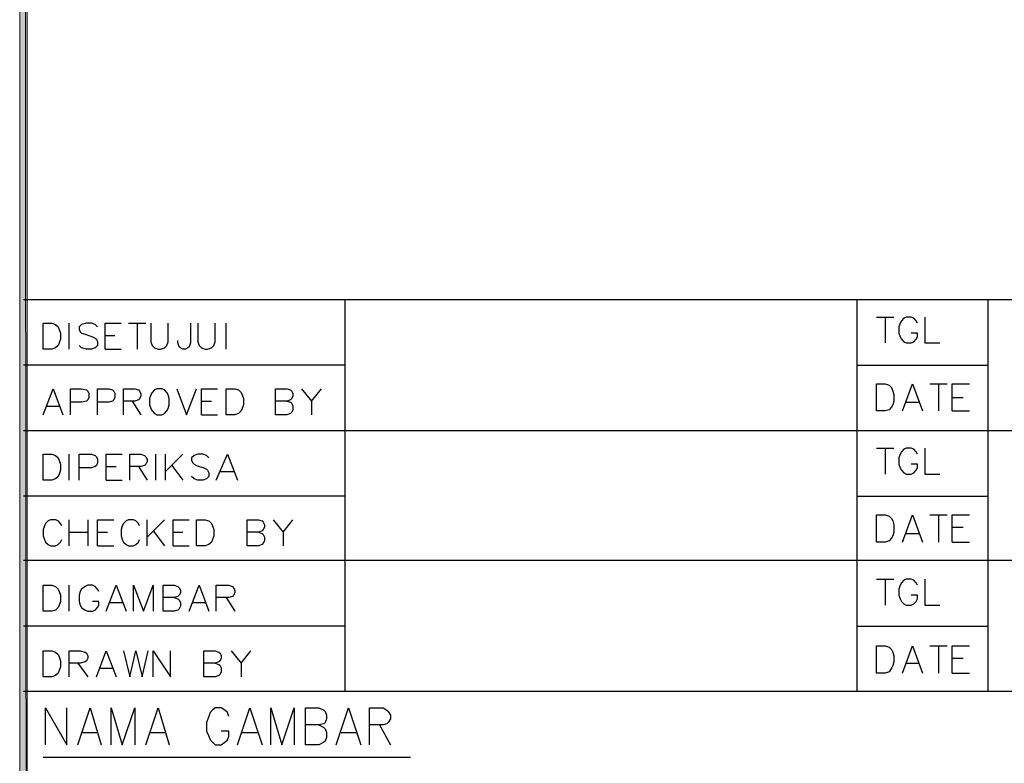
# Model space of a CAD drawing. Header units: millimetres. Extents: x 0 to 420, y 0 to 297.
# Tile 29 of 73: x 365 to 399, y 52 to 77. Entities that reach past the tile are written whole.
import ezdxf

# ---------------------------------------------------------------- set-up
doc = ezdxf.new("R2010")
doc.units = ezdxf.units.MM
doc.layers.add('FILL_000000', color=7, linetype='Continuous')
doc.layers.add('LINE_000000', color=7, linetype='Continuous')

msp = doc.modelspace()

# ---------------------------------------------------------------- hatches: boundary and pattern name
at = {"layer": 'FILL_000000'}
h = msp.add_hatch(color=7, dxfattribs=at)
h.dxf.hatch_style = 1
h.paths.add_polyline_path([(365.294, 286.935), (365.04, 286.935), (365.294, 9.991), (365.294, 286.935)])
h = msp.add_hatch(color=7, dxfattribs=at)
h.dxf.hatch_style = 1
h.paths.add_polyline_path([(365.04, 286.935), (365.294, 9.991), (365.04, 9.991), (365.04, 286.935)])

# ---------------------------------------------------------------- linework, layer by layer
at = {"layer": 'LINE_000000', "lineweight": 25}
for p, q in [((410.168, 67.733), (365.167, 67.733)), ((376.174, 67.733), (376.174, 54.314)), ((393.7, 67.733), (393.7, 54.314)), ((398.187, 67.733), (398.187, 54.314)), ((394.377, 67.141), (394.97, 67.141)), ((394.674, 67.141), (394.674, 66.252)), ((366.734, 66.04), (366.734, 66.929)), ((368.766, 66.929), (369.358, 66.929)), ((369.062, 66.929), (369.062, 66.04)), ((372.11, 66.04), (372.11, 66.929)), ((367.961, 66.506), (368.3, 66.506)), ((367.961, 66.04), (368.512, 66.04)), ((376.174, 65.49), (365.167, 65.49)), ((393.7, 65.49), (398.187, 65.49)), ((396.198, 64.855), (396.79, 64.855)), ((396.494, 64.855), (396.494, 63.923)), ((396.96, 64.389), (397.341, 64.389)), ((365.972, 64.093), (366.395, 64.093)), ((368.893, 64.262), (369.189, 63.796)), ((371.263, 64.262), (371.602, 64.262)), ((375.031, 64.262), (375.031, 63.796)), ((395.393, 64.22), (395.817, 64.22)), ((371.263, 63.796), (371.814, 63.796)), ((396.96, 63.923), (397.552, 63.923)), ((410.168, 63.246), (365.167, 63.246)), ((366.734, 61.553), (366.734, 62.442)), ((369.697, 61.553), (369.697, 62.442)), ((370.036, 61.553), (370.036, 62.442)), ((370.628, 62.442), (370.036, 61.849)), ((394.377, 62.653), (394.97, 62.653)), ((394.674, 62.653), (394.674, 61.764)), ((370.247, 62.061), (370.628, 61.553)), ((368.004, 62.018), (368.342, 62.018)), ((369.104, 62.018), (369.401, 61.553)), ((371.898, 61.849), (372.364, 61.849)), ((368.004, 61.553), (368.554, 61.553)), ((376.174, 61.002), (365.167, 61.002)), ((393.7, 61.002), (398.187, 61.002)), ((396.198, 60.367), (396.79, 60.367)), ((396.494, 60.367), (396.494, 59.436)), ((366.734, 59.309), (366.734, 60.198)), ((367.369, 60.198), (367.369, 59.309)), ((369.401, 59.309), (369.401, 60.198)), ((369.993, 60.198), (369.401, 59.605)), ((366.734, 59.775), (367.369, 59.775)), ((367.707, 59.775), (368.046, 59.775)), ((369.612, 59.817), (369.993, 59.309)), ((370.29, 59.775), (370.628, 59.775)), ((374.057, 59.775), (374.057, 59.309)), ((395.393, 59.732), (395.817, 59.732)), ((396.96, 59.944), (397.341, 59.944)), ((396.96, 59.436), (397.552, 59.436)), ((367.707, 59.309), (368.258, 59.309)), ((370.29, 59.309), (370.84, 59.309)), ((410.168, 58.801), (365.167, 58.801)), ((394.377, 58.166), (394.97, 58.166)), ((394.674, 58.166), (394.674, 57.277)), ((366.734, 57.065), (366.734, 57.954)), ((368.131, 57.362), (368.554, 57.362)), ((370.967, 57.362), (371.39, 57.362)), ((372.11, 57.531), (372.406, 57.065)), ((376.174, 56.557), (365.167, 56.557)), ((393.7, 56.557), (398.187, 56.557)), ((396.198, 55.88), (396.79, 55.88)), ((396.494, 55.88), (396.494, 54.949)), ((367.03, 55.287), (367.369, 54.822)), ((372.618, 55.287), (372.618, 54.822)), ((395.393, 55.287), (395.817, 55.287)), ((396.96, 55.457), (397.341, 55.457)), ((367.792, 55.118), (368.215, 55.118)), ((396.96, 54.949), (397.552, 54.949)), ((410.168, 54.314), (365.167, 54.314)), ((377.359, 53.171), (377.74, 52.493)), ((367.199, 52.917), (367.707, 52.917)), ((369.528, 52.917), (370.036, 52.917)), ((372.66, 52.917), (373.168, 52.917)), ((376.047, 52.917), (376.555, 52.917)), ((365.845, 52.07), (378.418, 52.07))]:
    msp.add_line(p, q, dxfattribs=at)
at = {"layer": 'LINE_000000', "lineweight": 0}
for points in [[(365.294, 286.935), (365.04, 286.935), (365.294, 9.991), (365.294, 286.935)], [(365.04, 286.935), (365.294, 9.991), (365.04, 9.991), (365.04, 286.935)]]:
    msp.add_lwpolyline(points, close=True, dxfattribs=at)
at = {"layer": 'LINE_000000', "lineweight": 25}
for points in [[(395.774, 66.929), (395.732, 67.014), (395.647, 67.098), (395.563, 67.141), (395.393, 67.141), (395.309, 67.098), (395.224, 67.014), (395.182, 66.929), (395.139, 66.802), (395.139, 66.59), (395.182, 66.463), (395.224, 66.379), (395.309, 66.294), (395.393, 66.252), (395.563, 66.252), (395.647, 66.294), (395.732, 66.379), (395.774, 66.463), (395.774, 66.59), (395.563, 66.59)], [(396.028, 67.141), (396.028, 66.252), (396.536, 66.252)], [(367.707, 66.802), (367.623, 66.887), (367.496, 66.929), (367.326, 66.929), (367.157, 66.887), (367.072, 66.802), (367.072, 66.717), (367.115, 66.633), (367.157, 66.59), (367.284, 66.548), (367.538, 66.463), (367.623, 66.421), (367.665, 66.379), (367.707, 66.294), (367.707, 66.167), (367.623, 66.082), (367.496, 66.04), (367.326, 66.04), (367.157, 66.082), (367.072, 66.167)], [(367.961, 66.04), (367.961, 66.929), (368.512, 66.929)], [(369.528, 66.929), (369.528, 66.294), (369.57, 66.167), (369.655, 66.082), (369.782, 66.04), (369.866, 66.04), (369.993, 66.082), (370.078, 66.167), (370.12, 66.294), (370.12, 66.929)], [(370.882, 66.929), (370.882, 66.252), (370.84, 66.125), (370.798, 66.082), (370.713, 66.04), (370.628, 66.04), (370.544, 66.082), (370.501, 66.125), (370.459, 66.252), (370.459, 66.336)], [(371.136, 66.929), (371.136, 66.294), (371.179, 66.167), (371.263, 66.082), (371.39, 66.04), (371.475, 66.04), (371.602, 66.082), (371.687, 66.167), (371.729, 66.294), (371.729, 66.929)], [(395.266, 63.923), (395.605, 64.855), (395.944, 63.923)], [(396.96, 63.923), (396.96, 64.855), (397.552, 64.855)], [(365.845, 63.796), (366.183, 64.685), (366.522, 63.796)], [(366.776, 63.796), (366.776, 64.685), (367.157, 64.685), (367.326, 64.643), (367.369, 64.601), (367.411, 64.516), (367.411, 64.389), (367.369, 64.304), (367.326, 64.262), (367.157, 64.22), (366.776, 64.22)], [(367.707, 63.796), (367.707, 64.685), (368.088, 64.685), (368.215, 64.643), (368.258, 64.601), (368.3, 64.516), (368.3, 64.389), (368.258, 64.304), (368.215, 64.262), (368.088, 64.22), (367.707, 64.22)], [(368.596, 63.796), (368.596, 64.685), (368.977, 64.685), (369.104, 64.643), (369.147, 64.601), (369.189, 64.516), (369.189, 64.431), (369.147, 64.347), (369.104, 64.304), (368.977, 64.262), (368.596, 64.262)], [(370.417, 64.685), (370.755, 63.796), (371.094, 64.685)], [(371.263, 63.796), (371.263, 64.685), (371.814, 64.685)], [(374.184, 64.262), (374.311, 64.22), (374.354, 64.177), (374.396, 64.093), (374.396, 63.966), (374.354, 63.881), (374.311, 63.839), (374.184, 63.796), (373.803, 63.796), (373.803, 64.685), (374.184, 64.685), (374.311, 64.643), (374.354, 64.601), (374.396, 64.516), (374.396, 64.431), (374.354, 64.347), (374.311, 64.304), (374.184, 64.262), (373.803, 64.262)], [(374.692, 64.685), (375.031, 64.262), (375.37, 64.685)], [(367.072, 61.553), (367.072, 62.442), (367.496, 62.442), (367.623, 62.399), (367.665, 62.357), (367.707, 62.272), (367.707, 62.145), (367.665, 62.061), (367.623, 62.018), (367.496, 61.976), (367.072, 61.976)], [(368.004, 61.553), (368.004, 62.442), (368.554, 62.442)], [(368.808, 61.553), (368.808, 62.442), (369.189, 62.442), (369.316, 62.399), (369.358, 62.357), (369.401, 62.272), (369.401, 62.188), (369.358, 62.103), (369.316, 62.061), (369.189, 62.018), (368.808, 62.018)], [(371.517, 62.315), (371.433, 62.399), (371.306, 62.442), (371.136, 62.442), (371.009, 62.399), (370.925, 62.315), (370.925, 62.23), (370.967, 62.145), (371.009, 62.103), (371.094, 62.061), (371.348, 61.976), (371.433, 61.934), (371.475, 61.891), (371.517, 61.807), (371.517, 61.68), (371.433, 61.595), (371.306, 61.553), (371.136, 61.553), (371.009, 61.595), (370.925, 61.68)], [(371.771, 61.553), (372.152, 62.442), (372.491, 61.553)], [(395.774, 62.442), (395.732, 62.526), (395.647, 62.611), (395.563, 62.653), (395.393, 62.653), (395.309, 62.611), (395.224, 62.526), (395.182, 62.442), (395.139, 62.315), (395.139, 62.103), (395.182, 61.976), (395.224, 61.891), (395.309, 61.807), (395.393, 61.764), (395.563, 61.764), (395.647, 61.807), (395.732, 61.891), (395.774, 61.976), (395.774, 62.103), (395.563, 62.103)], [(396.028, 62.653), (396.028, 61.764), (396.536, 61.764)], [(395.266, 59.436), (395.605, 60.367), (395.944, 59.436)], [(396.96, 59.436), (396.96, 60.367), (397.552, 60.367)], [(366.48, 59.986), (366.437, 60.071), (366.353, 60.156), (366.268, 60.198), (366.099, 60.198), (366.014, 60.156), (365.929, 60.071), (365.887, 59.986), (365.845, 59.859), (365.845, 59.648), (365.887, 59.521), (365.929, 59.436), (366.014, 59.351), (366.099, 59.309), (366.268, 59.309), (366.353, 59.351), (366.437, 59.436), (366.48, 59.521)], [(367.707, 59.309), (367.707, 60.198), (368.258, 60.198)], [(369.147, 59.986), (369.104, 60.071), (369.02, 60.156), (368.935, 60.198), (368.766, 60.198), (368.681, 60.156), (368.596, 60.071), (368.554, 59.986), (368.512, 59.859), (368.512, 59.648), (368.554, 59.521), (368.596, 59.436), (368.681, 59.351), (368.766, 59.309), (368.935, 59.309), (369.02, 59.351), (369.104, 59.436), (369.147, 59.521)], [(370.29, 59.309), (370.29, 60.198), (370.84, 60.198)], [(373.211, 59.775), (373.338, 59.732), (373.38, 59.69), (373.422, 59.605), (373.422, 59.478), (373.38, 59.394), (373.338, 59.351), (373.211, 59.309), (372.83, 59.309), (372.83, 60.198), (373.211, 60.198), (373.338, 60.156), (373.38, 60.113), (373.422, 60.029), (373.422, 59.944), (373.38, 59.859), (373.338, 59.817), (373.211, 59.775), (372.83, 59.775)], [(373.719, 60.198), (374.057, 59.775), (374.396, 60.198)], [(395.774, 57.954), (395.732, 58.039), (395.647, 58.124), (395.563, 58.166), (395.393, 58.166), (395.309, 58.124), (395.224, 58.039), (395.182, 57.954), (395.139, 57.827), (395.139, 57.616), (395.182, 57.489), (395.224, 57.404), (395.309, 57.319), (395.393, 57.277), (395.563, 57.277), (395.647, 57.319), (395.732, 57.404), (395.774, 57.489), (395.774, 57.616), (395.563, 57.616)], [(396.028, 58.166), (396.028, 57.277), (396.536, 57.277)], [(367.75, 57.743), (367.707, 57.827), (367.623, 57.912), (367.538, 57.954), (367.369, 57.954), (367.284, 57.912), (367.157, 57.827), (367.115, 57.743), (367.072, 57.616), (367.072, 57.404), (367.115, 57.277), (367.157, 57.192), (367.284, 57.108), (367.369, 57.065), (367.538, 57.065), (367.623, 57.108), (367.707, 57.192), (367.75, 57.277), (367.75, 57.404), (367.538, 57.404)], [(368.004, 57.065), (368.342, 57.954), (368.681, 57.065)], [(368.935, 57.065), (368.935, 57.954), (369.274, 57.065), (369.612, 57.954), (369.612, 57.065)], [(370.332, 57.531), (370.459, 57.489), (370.501, 57.446), (370.544, 57.362), (370.544, 57.235), (370.501, 57.15), (370.459, 57.108), (370.332, 57.065), (369.951, 57.065), (369.951, 57.954), (370.332, 57.954), (370.459, 57.912), (370.501, 57.87), (370.544, 57.785), (370.544, 57.7), (370.501, 57.616), (370.459, 57.573), (370.332, 57.531), (369.951, 57.531)], [(370.84, 57.065), (371.179, 57.954), (371.517, 57.065)], [(371.771, 57.065), (371.771, 57.954), (372.195, 57.954), (372.322, 57.912), (372.364, 57.87), (372.406, 57.785), (372.406, 57.7), (372.364, 57.616), (372.322, 57.573), (372.195, 57.531), (371.771, 57.531)], [(366.734, 54.822), (366.734, 55.711), (367.115, 55.711), (367.284, 55.668), (367.326, 55.626), (367.369, 55.541), (367.369, 55.457), (367.326, 55.372), (367.284, 55.33), (367.115, 55.287), (366.734, 55.287)], [(367.665, 54.822), (368.004, 55.711), (368.342, 54.822)], [(368.596, 55.711), (368.808, 54.822), (369.02, 55.711), (369.231, 54.822), (369.443, 55.711)], [(369.612, 54.822), (369.612, 55.711), (370.205, 54.822), (370.205, 55.711)], [(371.729, 55.287), (371.856, 55.245), (371.898, 55.203), (371.941, 55.118), (371.941, 54.991), (371.898, 54.906), (371.856, 54.864), (371.729, 54.822), (371.348, 54.822), (371.348, 55.711), (371.729, 55.711), (371.856, 55.668), (371.898, 55.626), (371.941, 55.541), (371.941, 55.457), (371.898, 55.372), (371.856, 55.33), (371.729, 55.287), (371.348, 55.287)], [(372.279, 55.711), (372.618, 55.287), (372.957, 55.711)], [(395.266, 54.949), (395.605, 55.88), (395.944, 54.949)], [(396.96, 54.949), (396.96, 55.88), (397.552, 55.88)], [(365.929, 52.493), (365.929, 53.763), (366.649, 52.493), (366.649, 53.763)], [(367.03, 52.493), (367.453, 53.763), (367.834, 52.493)], [(368.173, 52.493), (368.173, 53.763), (368.554, 52.493), (368.977, 53.763), (368.977, 52.493)], [(369.358, 52.493), (369.782, 53.763), (370.163, 52.493)], [(372.195, 53.467), (372.152, 53.594), (372.068, 53.679), (371.941, 53.763), (371.729, 53.763), (371.644, 53.679), (371.56, 53.594), (371.517, 53.467), (371.433, 53.255), (371.433, 52.959), (371.517, 52.79), (371.56, 52.663), (371.644, 52.578), (371.729, 52.493), (371.941, 52.493), (372.068, 52.578), (372.152, 52.663), (372.195, 52.79), (372.195, 52.959), (371.941, 52.959)], [(372.491, 52.493), (372.914, 53.763), (373.338, 52.493)], [(373.634, 52.493), (373.634, 53.763), (374.015, 52.493), (374.438, 53.763), (374.438, 52.493)], [(375.285, 53.171), (375.454, 53.086), (375.497, 53.044), (375.539, 52.917), (375.539, 52.747), (375.497, 52.62), (375.454, 52.578), (375.285, 52.493), (374.819, 52.493), (374.819, 53.763), (375.285, 53.763), (375.454, 53.679), (375.497, 53.636), (375.539, 53.509), (375.539, 53.382), (375.497, 53.255), (375.454, 53.213), (375.285, 53.171), (374.819, 53.171)], [(375.878, 52.493), (376.301, 53.763), (376.724, 52.493)], [(377.021, 52.493), (377.021, 53.763), (377.486, 53.763), (377.613, 53.679), (377.656, 53.636), (377.74, 53.509), (377.74, 53.382), (377.656, 53.255), (377.613, 53.213), (377.486, 53.171), (377.021, 53.171)]]:
    msp.add_lwpolyline(points, dxfattribs=at)
for points in [[(365.845, 66.04), (365.845, 66.929), (366.141, 66.929), (366.268, 66.887), (366.353, 66.802), (366.395, 66.717), (366.437, 66.59), (366.437, 66.379), (366.395, 66.252), (366.353, 66.167), (366.268, 66.082), (366.141, 66.04), (365.845, 66.04)], [(394.377, 63.923), (394.377, 64.855), (394.674, 64.855), (394.801, 64.812), (394.885, 64.728), (394.928, 64.601), (394.97, 64.474), (394.97, 64.262), (394.928, 64.135), (394.885, 64.05), (394.801, 63.966), (394.674, 63.923), (394.377, 63.923)], [(369.739, 64.685), (369.655, 64.643), (369.57, 64.558), (369.528, 64.474), (369.485, 64.347), (369.485, 64.135), (369.528, 64.008), (369.57, 63.923), (369.655, 63.839), (369.739, 63.796), (369.909, 63.796), (369.993, 63.839), (370.078, 63.923), (370.12, 64.008), (370.163, 64.135), (370.163, 64.347), (370.12, 64.474), (370.078, 64.558), (369.993, 64.643), (369.909, 64.685), (369.739, 64.685)], [(372.11, 63.796), (372.11, 64.685), (372.406, 64.685), (372.533, 64.643), (372.618, 64.558), (372.66, 64.474), (372.703, 64.347), (372.703, 64.135), (372.66, 64.008), (372.618, 63.923), (372.533, 63.839), (372.406, 63.796), (372.11, 63.796)], [(365.845, 61.553), (365.845, 62.442), (366.141, 62.442), (366.268, 62.399), (366.353, 62.315), (366.395, 62.23), (366.437, 62.103), (366.437, 61.891), (366.395, 61.764), (366.353, 61.68), (366.268, 61.595), (366.141, 61.553), (365.845, 61.553)], [(394.377, 59.436), (394.377, 60.367), (394.674, 60.367), (394.801, 60.325), (394.885, 60.24), (394.928, 60.156), (394.97, 60.029), (394.97, 59.775), (394.928, 59.648), (394.885, 59.563), (394.801, 59.478), (394.674, 59.436), (394.377, 59.436)], [(371.094, 59.309), (371.094, 60.198), (371.39, 60.198), (371.517, 60.156), (371.602, 60.071), (371.644, 59.986), (371.687, 59.859), (371.687, 59.648), (371.644, 59.521), (371.602, 59.436), (371.517, 59.351), (371.39, 59.309), (371.094, 59.309)], [(365.845, 57.065), (365.845, 57.954), (366.141, 57.954), (366.268, 57.912), (366.353, 57.827), (366.395, 57.743), (366.437, 57.616), (366.437, 57.404), (366.395, 57.277), (366.353, 57.192), (366.268, 57.108), (366.141, 57.065), (365.845, 57.065)], [(365.845, 54.822), (365.845, 55.711), (366.141, 55.711), (366.268, 55.668), (366.353, 55.584), (366.395, 55.499), (366.437, 55.372), (366.437, 55.16), (366.395, 55.033), (366.353, 54.949), (366.268, 54.864), (366.141, 54.822), (365.845, 54.822)], [(394.377, 54.949), (394.377, 55.88), (394.674, 55.88), (394.801, 55.838), (394.885, 55.753), (394.928, 55.668), (394.97, 55.541), (394.97, 55.33), (394.928, 55.203), (394.885, 55.118), (394.801, 54.991), (394.674, 54.949), (394.377, 54.949)]]:
    msp.add_lwpolyline(points, close=True, dxfattribs=at)

doc.saveas('drawing.dxf')
